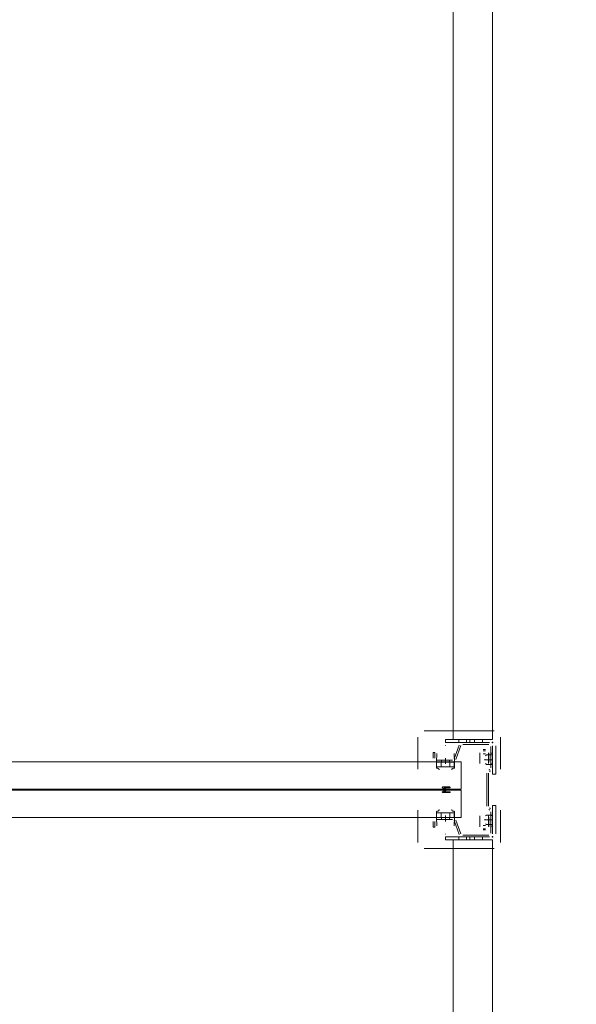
# Model space of a CAD drawing. Header units: millimetres. Extents: x -12989 to 357906, y -50379 to 30884.
# Tile 105 of 256: x 6335 to 7044, y 8318 to 9571. Entities that reach past the tile are written whole.
import ezdxf

# ---------------------------------------------------------------- set-up
doc = ezdxf.new("R2010")
doc.units = ezdxf.units.MM
doc.header["$MEASUREMENT"] = 0
doc.linetypes.add('MITTE2', pattern=[112.5, 75, -12.5, 12.5, -12.5])
doc.layers.add('Nowe_A_WYM_ZEWNETRZNE', color=7, linetype='Continuous')
for name, color, linetype, lineweight in [('Nowe_A_WYM_ZEWNETRZNE_Nr_pióra__1', 7, 'Continuous', 13), ('Nowe_A_WYM_ZEWNETRZNE_Nr_pióra__45', 7, 'Continuous', 15), ('Nowe_A_WYM_ZEWNETRZNE_Nr_pióra__85', 7, 'Continuous', 13), ('Nowe_REGAŁY_Nr_pióra__18', 9, 'Continuous', 13)]:
    doc.layers.add(name, color=color, linetype=linetype, lineweight=lineweight)
doc.styles.add('STYL_AUTOMATYCZNY_3', font='arial.ttf')
doc.dimstyles.new('STYL_AUTOMATYCZNY__1', dxfattribs={"dimtxt": 139.999998, "dimasz": 71.25, "dimexe": 0.18, "dimexo": 0.0625, "dimgap": 0, "dimtad": 1, "dimtih": 1, "dimtoh": 1, "dimdec": 0, "dimlfac": 0.1, "dimzin": 0, "dimdsep": 46, "dimtxsty": 'STYL_AUTOMATYCZNY_3', "dimblk": 'ARROWHEAD_6', "dimblk1": 'ARROWHEAD_6', "dimblk2": 'ARROWHEAD_6', "dimcen": 0.09, "dimse1": 1, "dimse2": 1, "dimclrd": 7, "dimclre": 7, "dimclrt": 7, "dimadec": 0, "dimazin": 0, "dimtfac": 1, "dimtdec": 4, "dimtmove": 0, "dimatfit": 3, "dimfxl": 0, "dimtolj": 1, "dimtzin": 0, "dimarcsym": 0})
doc.dimstyles.new('STYL_AUTOMATYCZNY__2', dxfattribs={"dimtxt": 139.999998, "dimasz": 71.25, "dimexe": 0.18, "dimexo": 0.0625, "dimgap": 0, "dimtad": 1, "dimdec": 0, "dimlfac": 0.1, "dimzin": 0, "dimdsep": 46, "dimtxsty": 'STYL_AUTOMATYCZNY_3', "dimblk": 'ARROWHEAD_6', "dimblk1": 'ARROWHEAD_6', "dimblk2": 'ARROWHEAD_6', "dimcen": 0.09, "dimse1": 1, "dimse2": 1, "dimclrd": 7, "dimclre": 7, "dimclrt": 7, "dimadec": 0, "dimazin": 0, "dimtfac": 1, "dimtdec": 4, "dimtmove": 0, "dimatfit": 3, "dimfxl": 0, "dimtolj": 1, "dimtzin": 0, "dimarcsym": 0})

# ---------------------------------------------------------------- blocks, each defined once
blk = doc.blocks.new('*D264')
at = {"layer": 'Nowe_A_WYM_ZEWNETRZNE_Nr_pióra__45', "color": 7, "linetype": 'Continuous', "lineweight": 15}
for p, q in [((5753.2, 15842.6), (5678.2, 15767.6)), ((36387.5, 15842.6), (36312.5, 15767.6))]:
    blk.add_line(p, q, dxfattribs=at)
at = {"layer": 'Nowe_A_WYM_ZEWNETRZNE_Nr_pióra__85', "color": 7, "linetype": 'Continuous', "lineweight": 13}
for p, q in [((5715.7, 15734.8), (5715.7, 15875.5)), ((36350, 15734.8), (36350, 15875.5)), ((5715.7, 15805.1), (36350, 15805.1))]:
    blk.add_line(p, q, dxfattribs=at)
at = {"layer": 'Nowe_A_WYM_ZEWNETRZNE_Nr_pióra__1', "color": 7, "lineweight": 13, "char_height": 140, "attachment_point": 7, "style": 'STYL_AUTOMATYCZNY_3'}
for s, insert in [('\\A1;{\\pql;\\fArial|b0|i0|c238|p0;\\W1.000000;3\xa0063}', (20685.9, 15833.1)), ('\\A1;{\\pql;\\fArial|b0|i0|c238|p0;\\W1.000000;15}', (36098.9, 15833.1))]:
    blk.add_mtext(s, dxfattribs=dict(at, insert=insert))
blk = doc.blocks.new('ARROWHEAD_6')
at = {"color": 0, "linetype": 'Continuous', "lineweight": 0}
for p, q in [((-0.5, -0.5), (0.5, 0.5)), ((0, 0), (-1, 0))]:
    blk.add_line(p, q, dxfattribs=at)
blk = doc.blocks.new('*D284')
at = {"layer": 'Nowe_A_WYM_ZEWNETRZNE_Nr_pióra__45', "color": 7, "linetype": 'Continuous', "lineweight": 15}
for p, q in [((5753.2, 13180.3), (5678.2, 13105.3)), ((36387.5, 13180.3), (36312.5, 13105.3))]:
    blk.add_line(p, q, dxfattribs=at)
at = {"layer": 'Nowe_A_WYM_ZEWNETRZNE_Nr_pióra__85', "color": 7, "linetype": 'Continuous', "lineweight": 13}
for p, q in [((5715.7, 13072.5), (5715.7, 13213.1)), ((36350, 13072.5), (36350, 13213.1)), ((5715.7, 13142.8), (36350, 13142.8))]:
    blk.add_line(p, q, dxfattribs=at)
at = {"layer": 'Nowe_A_WYM_ZEWNETRZNE_Nr_pióra__1', "color": 7, "lineweight": 13, "char_height": 140, "attachment_point": 7, "style": 'STYL_AUTOMATYCZNY_3'}
for s, insert in [('\\A1;{\\pql;\\fArial|b0|i0|c238|p0;\\W1.000000;3\xa0063}', (20685.9, 13170.8)), ('\\A1;{\\pql;\\fArial|b0|i0|c238|p0;\\W1.000000;15}', (36098.9, 13170.8))]:
    blk.add_mtext(s, dxfattribs=dict(at, insert=insert))
blk = doc.blocks.new('*D404')
at = {"layer": 'Nowe_A_WYM_ZEWNETRZNE_Nr_pióra__45', "color": 7, "linetype": 'Continuous', "lineweight": 15}
for p, q in [((1158.9, 14887.5), (1233.9, 14812.5)), ((1158.9, 7037.3), (1233.9, 6962.3))]:
    blk.add_line(p, q, dxfattribs=at)
at = {"layer": 'Nowe_A_WYM_ZEWNETRZNE_Nr_pióra__85', "color": 7, "linetype": 'Continuous', "lineweight": 13}
for p, q in [((1266.7, 14850), (1126.1, 14850)), ((1196.4, 6999.8), (1196.4, 14850)), ((1266.7, 6999.8), (1126.1, 6999.8))]:
    blk.add_line(p, q, dxfattribs=at)
at = {"layer": 'Nowe_A_WYM_ZEWNETRZNE_Nr_pióra__1', "color": 7, "lineweight": 13, "char_height": 140, "attachment_point": 7, "rotation": 90, "style": 'STYL_AUTOMATYCZNY_3'}
for s, insert in [('\\A1;{\\pql;\\fArial|b0|i0|c238|p0;\\W1.000000;15}', (1168.4, 14598.9)), ('\\A1;{\\pql;\\fArial|b0|i0|c238|p0;\\W1.000000;785}', (1168.4, 10658))]:
    blk.add_mtext(s, dxfattribs=dict(at, insert=insert))

msp = doc.modelspace()

# ---------------------------------------------------------------- linework, layer by layer
at = {"layer": 'Nowe_REGAŁY_Nr_pióra__18', "color": 9, "linetype": 'Continuous', "lineweight": 13}
for p, q in [((6887.5, 8655), (6887.5, 11347)), ((6937.5, 8655), (6937.5, 11347)), ((6850.5, 8666), (6939.5, 8666)), ((6850.5, 8666), (6939.5, 8666)), ((6842.5, 8617.1), (6842.5, 8658)), ((6842.5, 8617.1), (6842.5, 8658)), ((6937.5, 8655), (6877.5, 8655)), ((6877.5, 8651), (6877.5, 8655)), ((6877.5, 8651), (6933.5, 8651)), ((6894.5, 8651), (6894.5, 8655)), ((6899.6, 8651), (6932.7, 8651)), ((6899.6, 8651), (6932.7, 8651)), ((6904.5, 8651), (6904.5, 8655)), ((6908.5, 8651), (6908.5, 8655)), ((6914.5, 8651), (6914.5, 8655)), ((6924.5, 8651), (6924.5, 8655)), ((6936.6, 8651), (6938.4, 8651)), ((6936.6, 8651), (6938.4, 8651)), ((6937.5, 8650.1), (6937.5, 8651.9)), ((6937.5, 8650.1), (6937.5, 8651.9)), ((6947.5, 8658), (6947.5, 8617.1)), ((6947.5, 8658), (6947.5, 8617.1)), ((6861.7, 8638.5), (6864, 8638.5)), ((6861.7, 8631.2), (6861.7, 8638.5)), ((6861.7, 8638.5), (6864, 8638.5)), ((6861.7, 8631.2), (6861.7, 8638.5)), ((6864, 8638.5), (6864, 8631.2)), ((6864, 8638.5), (6864, 8631.2)), ((6877.3, 8647.5), (6877.7, 8647.5)), ((6877.3, 8647.5), (6877.7, 8647.5)), ((6888.8, 8630.4), (6895.1, 8647.9)), ((6888.8, 8630.4), (6895.1, 8647.9)), ((6897.3, 8647.1), (6890.9, 8629.6)), ((6897.3, 8647.1), (6890.9, 8629.6)), ((6932.7, 8648.7), (6899.6, 8648.7)), ((6932.7, 8648.7), (6899.6, 8648.7)), ((6921.4, 8625.9), (6921.4, 8638.1)), ((6921.4, 8625.9), (6921.4, 8638.1)), ((6921.5, 8637.9), (6921.5, 8633.7)), ((6921.5, 8637.9), (6921.5, 8633.7)), ((6925.4, 8642.1), (6928.6, 8642.1)), ((6925.4, 8642.1), (6928.6, 8642.1)), ((6925.5, 8640.7), (6928.5, 8640.7)), ((6925.5, 8640.7), (6928.5, 8640.7)), ((6932.5, 8633.7), (6932.5, 8637.9)), ((6932.5, 8633.7), (6932.5, 8637.9)), ((6932.6, 8638.1), (6932.6, 8625.9)), ((6932.6, 8638.1), (6932.6, 8625.9)), ((6935.2, 8619), (6935.2, 8646.2)), ((6935.2, 8619), (6935.2, 8646.2)), ((6937.5, 8647), (6937.5, 8611)), ((6937.5, 8646.2), (6937.5, 8619)), ((6937.5, 8646.2), (6937.5, 8619)), ((6941.5, 8611), (6941.5, 8647)), ((6866, 8626.2), (6866.4, 8637)), ((6866, 8626.2), (6866.4, 8637)), ((6866, 8619.7), (6866, 8626.2)), ((6866, 8626.2), (6866, 8626.2)), ((6866, 8619.7), (6866, 8626.2)), ((6866, 8626.2), (6866, 8626.2)), ((6866.1, 8620.5), (6866.1, 8626.2)), ((6866.5, 8626.2), (6866.1, 8626.2)), ((6866.1, 8620.5), (6866.1, 8626.2)), ((6866.5, 8626.2), (6866.1, 8626.2)), ((6866.5, 8628.7), (6886.4, 8628.7)), ((6866.5, 8628.7), (6886.4, 8628.7)), ((6886.4, 8626.5), (6866.5, 8626.5)), ((6886.4, 8626.5), (6866.5, 8626.5)), ((6866.5, 8626.2), (6877.4, 8626.2)), ((6866.5, 8626.2), (6877.4, 8626.2)), ((6872, 8626.2), (6872, 8620.2)), ((6872, 8626.2), (6872, 8620.2)), ((6872.3, 8626.5), (6872.3, 8628.7)), ((6872.3, 8626.5), (6872.3, 8628.7)), ((6877.5, 8626.2), (6877.4, 8626.2)), ((6877.5, 8626.2), (6877.4, 8626.2)), ((6877.5, 8626.2), (6888.4, 8626.2)), ((6877.5, 8626.2), (6888.4, 8626.2)), ((6882.6, 8626.5), (6882.6, 8628.7)), ((6882.6, 8626.5), (6882.6, 8628.7)), ((6883, 8626.2), (6883, 8620.2)), ((6883, 8626.2), (6883, 8620.2)), ((6888.8, 8626.2), (6888.4, 8626.2)), ((6888.8, 8626.2), (6888.4, 8626.2)), ((6888.6, 8637), (6889, 8626.2)), ((6888.6, 8637), (6889, 8626.2)), ((6888.8, 8626.2), (6888.8, 8620.5)), ((6888.8, 8626.2), (6888.8, 8620.5)), ((6889, 8626.2), (6889, 8626.2)), ((6889, 8626.2), (6889, 8619.7)), ((6889, 8626.2), (6889, 8626.2)), ((6889, 8626.2), (6889, 8619.7)), ((6921.5, 8625.9), (6921.4, 8625.9)), ((6921.5, 8625.9), (6921.4, 8625.9)), ((6921.5, 8627.1), (6921.5, 8633.7)), ((6921.5, 8627.1), (6921.5, 8633.7)), ((6921.5, 8624.3), (6921.5, 8627.1)), ((6921.5, 8624.3), (6921.5, 8627.1)), ((6921.5, 8624.2), (6921.5, 8625.9)), ((6921.5, 8624.2), (6921.5, 8625.9)), ((6925.5, 8636.5), (6928.5, 8636.5)), ((6925.5, 8636.5), (6928.5, 8636.5)), ((6927.6, 8629.9), (6927.6, 8628.6)), ((6928.6, 8634.3), (6929.9, 8635.3)), ((6937.5, 8629.2), (6928.7, 8629.2)), ((6937.5, 8635.3), (6929.9, 8635.3)), ((6932.5, 8633.7), (6932.5, 8627.1)), ((6932.5, 8633.7), (6932.5, 8627.1)), ((6932.5, 8624.3), (6932.5, 8627.1)), ((6932.5, 8624.3), (6932.5, 8627.1)), ((6932.5, 8625.9), (6932.5, 8624.2)), ((6932.6, 8625.9), (6932.5, 8625.9)), ((6932.5, 8625.9), (6932.5, 8624.2)), ((6932.6, 8625.9), (6932.5, 8625.9)), ((6935.2, 8637.5), (6937.5, 8637.5)), ((6935.2, 8637.5), (6937.5, 8637.5)), ((6866, 8622), (6866, 8618.6)), ((6866, 8622), (6866, 8618.6)), ((6866.5, 8620.2), (6866.1, 8620.2)), ((6866.5, 8620.2), (6866.1, 8620.2)), ((6877.4, 8620.2), (6866.5, 8620.2)), ((6877.4, 8620.2), (6866.5, 8620.2)), ((6877.5, 8620.2), (6877.4, 8620.2)), ((6877.5, 8620.2), (6877.4, 8620.2)), ((6888.4, 8620.2), (6877.5, 8620.2)), ((6888.4, 8620.2), (6877.5, 8620.2)), ((6888.8, 8620.2), (6888.4, 8620.2)), ((6888.8, 8620.2), (6888.4, 8620.2)), ((6889, 8618.6), (6889, 8622)), ((6889, 8618.6), (6889, 8622)), ((6921.5, 8624.3), (6921.5, 8624.2)), ((6921.5, 8624.3), (6921.5, 8624.2)), ((6921.5, 8624.2), (6921.5, 8624.2)), ((6921.5, 8624.2), (6921.5, 8624.2)), ((6929.9, 8623.2), (6928.6, 8624.2)), ((6937.5, 8623.2), (6929.9, 8623.2)), ((6932.5, 8624.2), (6932.5, 8624.3)), ((6932.5, 8624.2), (6932.5, 8624.3)), ((6932.5, 8624.2), (6932.5, 8624.2)), ((6932.5, 8624.2), (6932.5, 8624.2)), ((6932.6, 8616.1), (6934, 8616.9)), ((6932.6, 8616.1), (6934, 8616.9)), ((6935.1, 8614.9), (6933.7, 8614.1)), ((6935.1, 8614.9), (6933.7, 8614.1)), ((6937.5, 8624), (6935.2, 8624)), ((6937.5, 8624), (6935.2, 8624)), ((6937.5, 8623.5), (6935.2, 8623.5)), ((6937.5, 8623.5), (6935.2, 8623.5)), ((6930.2, 8570), (6930.2, 8612)), ((6930.2, 8570), (6930.2, 8612)), ((6932.5, 8612), (6932.5, 8570)), ((6932.5, 8612), (6932.5, 8570)), ((6941.5, 8611), (6937.5, 8611)), ((6877.6, 8591), (6873.7, 8593.6)), ((6877.6, 8591), (6873.7, 8593.6)), ((6873.7, 8588.4), (6877.6, 8591)), ((6873.7, 8588.4), (6877.6, 8591)), ((6874, 8594.5), (6883, 8594.5)), ((6874, 8594.5), (6883, 8594.5)), ((6875.6, 8593.5), (6878.7, 8591.5)), ((6883, 8593.5), (6875.6, 8593.5)), ((6875.6, 8593.5), (6878.7, 8591.5)), ((6883, 8593.5), (6875.6, 8593.5)), ((6878.7, 8590.5), (6875.6, 8588.5)), ((6878.7, 8590.5), (6875.6, 8588.5)), ((6875.6, 8588.5), (6883, 8588.5)), ((6875.6, 8588.5), (6883, 8588.5)), ((6883, 8587.5), (6874, 8587.5)), ((6883, 8587.5), (6874, 8587.5)), ((6842.5, 8524), (6842.5, 8564.8)), ((6842.5, 8524), (6842.5, 8564.8)), ((6889, 8560), (6889, 8563.4)), ((6889, 8560), (6889, 8563.4)), ((6934, 8565.1), (6932.6, 8565.9)), ((6934, 8565.1), (6932.6, 8565.9)), ((6933.7, 8567.9), (6935.1, 8567.1)), ((6933.7, 8567.9), (6935.1, 8567.1)), ((6935.2, 8535.7), (6935.2, 8562.9)), ((6935.2, 8535.7), (6935.2, 8562.9)), ((6937.5, 8535), (6937.5, 8571)), ((6941.5, 8571), (6937.5, 8571)), ((6937.5, 8562.9), (6937.5, 8535.7)), ((6937.5, 8562.9), (6937.5, 8535.7)), ((6941.5, 8571), (6941.5, 8535)), ((6947.5, 8564.8), (6947.5, 8524)), ((6947.5, 8564.8), (6947.5, 8524)), ((6861.7, 8543.5), (6861.7, 8550.7)), ((6861.7, 8543.5), (6861.7, 8550.7)), ((6864, 8550.7), (6864, 8543.5)), ((6864, 8550.7), (6864, 8543.5)), ((6866, 8555.7), (6866, 8562.2)), ((6866, 8555.7), (6866, 8562.2)), ((6866, 8555.7), (6866, 8555.7)), ((6866.4, 8545), (6866, 8555.7)), ((6866, 8555.7), (6866, 8555.7)), ((6866.4, 8545), (6866, 8555.7)), ((6866.1, 8561.7), (6866.1, 8555.7)), ((6866.5, 8561.7), (6866.1, 8561.7)), ((6866.1, 8561.7), (6866.1, 8555.7)), ((6866.5, 8561.7), (6866.1, 8561.7)), ((6866.5, 8555.7), (6866.1, 8555.7)), ((6866.5, 8555.7), (6866.1, 8555.7)), ((6866.5, 8561.7), (6877.4, 8561.7)), ((6866.5, 8561.7), (6877.4, 8561.7)), ((6877.4, 8555.7), (6866.5, 8555.7)), ((6877.4, 8555.7), (6866.5, 8555.7)), ((6866.5, 8555.5), (6886.4, 8555.5)), ((6866.5, 8555.5), (6886.4, 8555.5)), ((6886.4, 8553.2), (6866.5, 8553.2)), ((6886.4, 8553.2), (6866.5, 8553.2)), ((6872, 8555.7), (6872, 8561.7)), ((6872, 8555.7), (6872, 8561.7)), ((6872.3, 8553.2), (6872.3, 8555.5)), ((6872.3, 8553.2), (6872.3, 8555.5)), ((6877.5, 8561.7), (6877.4, 8561.7)), ((6877.5, 8561.7), (6877.4, 8561.7)), ((6877.5, 8555.7), (6877.4, 8555.7)), ((6877.5, 8555.7), (6877.4, 8555.7)), ((6877.5, 8561.7), (6888.4, 8561.7)), ((6877.5, 8561.7), (6888.4, 8561.7)), ((6888.4, 8555.7), (6877.5, 8555.7)), ((6888.4, 8555.7), (6877.5, 8555.7)), ((6882.6, 8553.2), (6882.6, 8555.5)), ((6882.6, 8553.2), (6882.6, 8555.5)), ((6883, 8555.7), (6883, 8561.7)), ((6883, 8555.7), (6883, 8561.7)), ((6888.8, 8561.7), (6888.4, 8561.7)), ((6888.8, 8561.7), (6888.4, 8561.7)), ((6888.8, 8555.7), (6888.4, 8555.7)), ((6888.8, 8555.7), (6888.4, 8555.7)), ((6889, 8555.7), (6888.6, 8545)), ((6889, 8555.7), (6888.6, 8545)), ((6888.8, 8561.5), (6888.8, 8555.7)), ((6888.8, 8561.5), (6888.8, 8555.7)), ((6895.1, 8534.1), (6888.8, 8551.6)), ((6895.1, 8534.1), (6888.8, 8551.6)), ((6889, 8562.2), (6889, 8555.7)), ((6889, 8562.2), (6889, 8555.7)), ((6889, 8555.7), (6889, 8555.7)), ((6889, 8555.7), (6889, 8555.7)), ((6890.9, 8552.4), (6897.3, 8534.9)), ((6890.9, 8552.4), (6897.3, 8534.9)), ((6921.4, 8543.9), (6921.4, 8556.1)), ((6921.4, 8556.1), (6921.5, 8556.1)), ((6921.4, 8543.9), (6921.4, 8556.1)), ((6921.4, 8556.1), (6921.5, 8556.1)), ((6921.5, 8556.1), (6921.5, 8557.7)), ((6921.5, 8557.7), (6921.5, 8557.7)), ((6921.5, 8557.7), (6921.5, 8554.9)), ((6921.5, 8557.7), (6921.5, 8557.7)), ((6921.5, 8556.1), (6921.5, 8557.7)), ((6921.5, 8557.7), (6921.5, 8557.7)), ((6921.5, 8557.7), (6921.5, 8554.9)), ((6921.5, 8557.7), (6921.5, 8557.7)), ((6921.5, 8554.9), (6921.5, 8548.3)), ((6921.5, 8554.9), (6921.5, 8548.3)), ((6927.6, 8552.1), (6927.6, 8553.4)), ((6929.9, 8558.8), (6928.6, 8557.8)), ((6937.5, 8552.7), (6928.7, 8552.7)), ((6937.5, 8558.8), (6929.9, 8558.8)), ((6932.5, 8557.7), (6932.5, 8556.1)), ((6932.5, 8557.7), (6932.5, 8557.7)), ((6932.5, 8557.7), (6932.5, 8554.9)), ((6932.5, 8557.7), (6932.5, 8557.7)), ((6932.5, 8557.7), (6932.5, 8556.1)), ((6932.5, 8557.7), (6932.5, 8557.7)), ((6932.5, 8557.7), (6932.5, 8554.9)), ((6932.5, 8557.7), (6932.5, 8557.7)), ((6932.5, 8556.1), (6932.6, 8556.1)), ((6932.5, 8556.1), (6932.6, 8556.1)), ((6932.5, 8548.3), (6932.5, 8554.9)), ((6932.5, 8548.3), (6932.5, 8554.9)), ((6932.6, 8556.1), (6932.6, 8543.9)), ((6932.6, 8556.1), (6932.6, 8543.9)), ((6935.2, 8558.5), (6937.5, 8558.5)), ((6935.2, 8558.5), (6937.5, 8558.5)), ((6935.2, 8558), (6937.5, 8558)), ((6935.2, 8558), (6937.5, 8558)), ((6864, 8543.5), (6861.7, 8543.5)), ((6864, 8543.5), (6861.7, 8543.5)), ((6921.5, 8548.3), (6921.5, 8544.1)), ((6921.5, 8548.3), (6921.5, 8544.1)), ((6928.6, 8539.9), (6925.4, 8539.9)), ((6928.6, 8539.9), (6925.4, 8539.9)), ((6925.5, 8545.5), (6928.5, 8545.5)), ((6925.5, 8545.5), (6928.5, 8545.5)), ((6925.5, 8541.2), (6928.5, 8541.2)), ((6925.5, 8541.2), (6928.5, 8541.2)), ((6928.6, 8547.7), (6929.9, 8546.7)), ((6937.5, 8546.7), (6929.9, 8546.7)), ((6932.5, 8544.1), (6932.5, 8548.3)), ((6932.5, 8544.1), (6932.5, 8548.3)), ((6937.5, 8544.5), (6935.2, 8544.5)), ((6937.5, 8544.5), (6935.2, 8544.5)), ((6877.7, 8534.4), (6877.3, 8534.4)), ((6877.7, 8534.4), (6877.3, 8534.4)), ((6877.5, 8531), (6933.5, 8531)), ((6877.5, 8531), (6877.5, 8527)), ((6937.5, 8527), (6877.5, 8527)), ((6887.5, 5835), (6887.5, 8527)), ((6894.5, 8531), (6894.5, 8527)), ((6899.6, 8533.2), (6932.7, 8533.2)), ((6899.6, 8533.2), (6932.7, 8533.2)), ((6932.7, 8531), (6899.6, 8531)), ((6932.7, 8531), (6899.6, 8531)), ((6904.5, 8531), (6904.5, 8527)), ((6908.5, 8531), (6908.5, 8527)), ((6914.5, 8531), (6914.5, 8527)), ((6924.5, 8531), (6924.5, 8527)), ((6936.6, 8531), (6938.4, 8531)), ((6936.6, 8531), (6938.4, 8531)), ((6937.5, 8530.1), (6937.5, 8531.9)), ((6937.5, 8530.1), (6937.5, 8531.9)), ((6937.5, 5835), (6937.5, 8527)), ((6939.5, 8516), (6850.5, 8516)), ((6939.5, 8516), (6850.5, 8516))]:
    msp.add_line(p, q, dxfattribs=at)
at = {"layer": 'Nowe_REGAŁY_Nr_pióra__18', "color": 9, "linetype": 'MITTE2', "lineweight": 13}
for p, q in [((6877.5, 8624), (6877.5, 8631.2)), ((6877.5, 8624), (6877.5, 8631.2)), ((6877.5, 8550.7), (6877.5, 8558)), ((6877.5, 8550.7), (6877.5, 8558))]:
    msp.add_line(p, q, dxfattribs=at)
at = {"layer": 'Nowe_REGAŁY_Nr_pióra__18', "color": 9, "linetype": 'Continuous', "lineweight": 13}
for points in [[(6897.5, 8591.5), (6897.5, 8626.5), (5877.5, 8626.5), (5877.5, 8591.5)], [(6897.5, 8591.5), (6897.5, 8626.5), (5877.5, 8626.5), (5877.5, 8591.5)], [(6897.5, 8555.5), (6897.5, 8590.5), (5877.5, 8590.5), (5877.5, 8555.5)], [(6897.5, 8555.5), (6897.5, 8590.5), (5877.5, 8590.5), (5877.5, 8555.5)]]:
    msp.add_lwpolyline(points, close=True, dxfattribs=at)
at = {"layer": 'Nowe_REGAŁY_Nr_pióra__18', "color": 9, "linetype": 'Continuous', "lineweight": 13, "flags": 128}
for points in [[(6866.1, 8626.2), (6866.1, 8626.2), (6866.1, 8626.2), (6866.1, 8626.1), (6866.1, 8626.1), (6866.1, 8626), (6866.1, 8625.9), (6866.1, 8625.7), (6866.1, 8625.6), (6866.1, 8625.5), (6866.1, 8625.3), (6866.1, 8625.1), (6866.1, 8624.9), (6866, 8624.7), (6866, 8624.5), (6866, 8624.3), (6866, 8624), (6866, 8623.8), (6866, 8623.5), (6866, 8623.2), (6866, 8622.9), (6866, 8622.6), (6866, 8622.3), (6866, 8622)], [(6866.1, 8626.2), (6866.1, 8626.2), (6866.1, 8626.2), (6866.1, 8626.1), (6866.1, 8626.1), (6866.1, 8626), (6866.1, 8625.9), (6866.1, 8625.7), (6866.1, 8625.6), (6866.1, 8625.5), (6866.1, 8625.3), (6866.1, 8625.1), (6866.1, 8624.9), (6866, 8624.7), (6866, 8624.5), (6866, 8624.3), (6866, 8624), (6866, 8623.8), (6866, 8623.5), (6866, 8623.2), (6866, 8622.9), (6866, 8622.6), (6866, 8622.3), (6866, 8622)], [(6888.8, 8626.2), (6888.9, 8626.2), (6888.9, 8626.2), (6888.9, 8626.1), (6888.9, 8626.1), (6888.9, 8626), (6888.9, 8625.9), (6888.9, 8625.7), (6888.9, 8625.6), (6888.9, 8625.5), (6888.9, 8625.3), (6888.9, 8625.1), (6888.9, 8624.9), (6888.9, 8624.7), (6888.9, 8624.5), (6888.9, 8624.3), (6888.9, 8624), (6888.9, 8623.8), (6888.9, 8623.5), (6888.9, 8623.2), (6888.9, 8623), (6888.9, 8622.7), (6889, 8622.3), (6889, 8622)], [(6888.8, 8626.2), (6888.9, 8626.2), (6888.9, 8626.2), (6888.9, 8626.1), (6888.9, 8626.1), (6888.9, 8626), (6888.9, 8625.9), (6888.9, 8625.7), (6888.9, 8625.6), (6888.9, 8625.5), (6888.9, 8625.3), (6888.9, 8625.1), (6888.9, 8624.9), (6888.9, 8624.7), (6888.9, 8624.5), (6888.9, 8624.3), (6888.9, 8624), (6888.9, 8623.8), (6888.9, 8623.5), (6888.9, 8623.2), (6888.9, 8623), (6888.9, 8622.7), (6889, 8622.3), (6889, 8622)], [(6866, 8618.6), (6866, 8618.7), (6866, 8618.8), (6866, 8618.9), (6866, 8619), (6866, 8619.2), (6866, 8619.3), (6866, 8619.4), (6866, 8619.5), (6866, 8619.6), (6866, 8619.6), (6866.1, 8619.7), (6866.1, 8619.8), (6866.1, 8619.9), (6866.1, 8619.9), (6866.1, 8620), (6866.1, 8620), (6866.1, 8620.1), (6866.1, 8620.1), (6866.1, 8620.2), (6866.1, 8620.2), (6866.1, 8620.2), (6866.1, 8620.2), (6866.1, 8620.2)], [(6866, 8618.6), (6866, 8618.7), (6866, 8618.8), (6866, 8618.9), (6866, 8619), (6866, 8619.2), (6866, 8619.3), (6866, 8619.4), (6866, 8619.5), (6866, 8619.6), (6866, 8619.6), (6866.1, 8619.7), (6866.1, 8619.8), (6866.1, 8619.9), (6866.1, 8619.9), (6866.1, 8620), (6866.1, 8620), (6866.1, 8620.1), (6866.1, 8620.1), (6866.1, 8620.2), (6866.1, 8620.2), (6866.1, 8620.2), (6866.1, 8620.2), (6866.1, 8620.2)], [(6866, 8618.6), (6866.2, 8618.5), (6866.5, 8618.5), (6866.7, 8618.5), (6866.9, 8618.5), (6867.1, 8618.4), (6867.3, 8618.4), (6867.5, 8618.3), (6867.7, 8618.3), (6867.9, 8618.2), (6868.1, 8618.1), (6868.3, 8618), (6868.5, 8617.9), (6868.6, 8617.8), (6868.8, 8617.7), (6868.9, 8617.6), (6869, 8617.5), (6869.1, 8617.3), (6869.2, 8617.2), (6869.3, 8617), (6869.4, 8616.9), (6869.4, 8616.7), (6869.4, 8616.6), (6869.5, 8616.4), (6869.5, 8616.2)], [(6866, 8618.6), (6866.2, 8618.5), (6866.5, 8618.5), (6866.7, 8618.5), (6866.9, 8618.5), (6867.1, 8618.4), (6867.3, 8618.4), (6867.5, 8618.3), (6867.7, 8618.3), (6867.9, 8618.2), (6868.1, 8618.1), (6868.3, 8618), (6868.5, 8617.9), (6868.6, 8617.8), (6868.8, 8617.7), (6868.9, 8617.6), (6869, 8617.5), (6869.1, 8617.3), (6869.2, 8617.2), (6869.3, 8617), (6869.4, 8616.9), (6869.4, 8616.7), (6869.4, 8616.6), (6869.5, 8616.4), (6869.5, 8616.2)], [(6885.5, 8616.2), (6885.5, 8616.4), (6885.5, 8616.6), (6885.5, 8616.7), (6885.6, 8616.9), (6885.7, 8617), (6885.7, 8617.2), (6885.8, 8617.3), (6885.9, 8617.5), (6886.1, 8617.6), (6886.2, 8617.7), (6886.3, 8617.8), (6886.5, 8617.9), (6886.7, 8618), (6886.8, 8618.1), (6887, 8618.2), (6887.2, 8618.3), (6887.4, 8618.3), (6887.6, 8618.4), (6887.8, 8618.4), (6888.1, 8618.5), (6888.3, 8618.5), (6888.5, 8618.5), (6888.7, 8618.6), (6889, 8618.6)], [(6885.5, 8616.2), (6885.5, 8616.4), (6885.5, 8616.6), (6885.5, 8616.7), (6885.6, 8616.9), (6885.7, 8617), (6885.7, 8617.2), (6885.8, 8617.3), (6885.9, 8617.5), (6886.1, 8617.6), (6886.2, 8617.7), (6886.3, 8617.8), (6886.5, 8617.9), (6886.7, 8618), (6886.8, 8618.1), (6887, 8618.2), (6887.2, 8618.3), (6887.4, 8618.3), (6887.6, 8618.4), (6887.8, 8618.4), (6888.1, 8618.5), (6888.3, 8618.5), (6888.5, 8618.5), (6888.7, 8618.6), (6889, 8618.6)], [(6889, 8618.6), (6889, 8618.7), (6888.9, 8618.8), (6888.9, 8618.9), (6888.9, 8619), (6888.9, 8619.2), (6888.9, 8619.3), (6888.9, 8619.4), (6888.9, 8619.5), (6888.9, 8619.6), (6888.9, 8619.6), (6888.9, 8619.7), (6888.9, 8619.8), (6888.9, 8619.9), (6888.9, 8619.9), (6888.9, 8620), (6888.9, 8620), (6888.9, 8620.1), (6888.9, 8620.1), (6888.9, 8620.2), (6888.9, 8620.2), (6888.9, 8620.2), (6888.9, 8620.2), (6888.8, 8620.2)], [(6889, 8618.6), (6889, 8618.7), (6888.9, 8618.8), (6888.9, 8618.9), (6888.9, 8619), (6888.9, 8619.2), (6888.9, 8619.3), (6888.9, 8619.4), (6888.9, 8619.5), (6888.9, 8619.6), (6888.9, 8619.6), (6888.9, 8619.7), (6888.9, 8619.8), (6888.9, 8619.9), (6888.9, 8619.9), (6888.9, 8620), (6888.9, 8620), (6888.9, 8620.1), (6888.9, 8620.1), (6888.9, 8620.2), (6888.9, 8620.2), (6888.9, 8620.2), (6888.9, 8620.2), (6888.8, 8620.2)], [(6873.5, 8594), (6873.5, 8594), (6873.5, 8594.1), (6873.5, 8594.1), (6873.5, 8594.1), (6873.5, 8594.2), (6873.5, 8594.2), (6873.5, 8594.2), (6873.5, 8594.3), (6873.6, 8594.3), (6873.6, 8594.3), (6873.6, 8594.3), (6873.6, 8594.4), (6873.6, 8594.4), (6873.7, 8594.4), (6873.7, 8594.4), (6873.7, 8594.4), (6873.7, 8594.4), (6873.8, 8594.5), (6873.8, 8594.5), (6873.8, 8594.5), (6873.9, 8594.5), (6873.9, 8594.5), (6873.9, 8594.5), (6874, 8594.5)], [(6873.5, 8594), (6873.5, 8594), (6873.5, 8594.1), (6873.5, 8594.1), (6873.5, 8594.1), (6873.5, 8594.2), (6873.5, 8594.2), (6873.5, 8594.2), (6873.5, 8594.3), (6873.6, 8594.3), (6873.6, 8594.3), (6873.6, 8594.3), (6873.6, 8594.4), (6873.6, 8594.4), (6873.7, 8594.4), (6873.7, 8594.4), (6873.7, 8594.4), (6873.7, 8594.4), (6873.8, 8594.5), (6873.8, 8594.5), (6873.8, 8594.5), (6873.9, 8594.5), (6873.9, 8594.5), (6873.9, 8594.5), (6874, 8594.5)], [(6873.7, 8593.6), (6873.7, 8593.6), (6873.7, 8593.6), (6873.7, 8593.6), (6873.6, 8593.6), (6873.6, 8593.6), (6873.6, 8593.6), (6873.6, 8593.7), (6873.6, 8593.7), (6873.6, 8593.7), (6873.6, 8593.7), (6873.5, 8593.7), (6873.5, 8593.7), (6873.5, 8593.8), (6873.5, 8593.8), (6873.5, 8593.8), (6873.5, 8593.8), (6873.5, 8593.8), (6873.5, 8593.9), (6873.5, 8593.9), (6873.5, 8593.9), (6873.5, 8593.9), (6873.5, 8593.9), (6873.5, 8594), (6873.5, 8594)], [(6873.7, 8593.6), (6873.7, 8593.6), (6873.7, 8593.6), (6873.7, 8593.6), (6873.6, 8593.6), (6873.6, 8593.6), (6873.6, 8593.6), (6873.6, 8593.7), (6873.6, 8593.7), (6873.6, 8593.7), (6873.6, 8593.7), (6873.5, 8593.7), (6873.5, 8593.7), (6873.5, 8593.8), (6873.5, 8593.8), (6873.5, 8593.8), (6873.5, 8593.8), (6873.5, 8593.8), (6873.5, 8593.9), (6873.5, 8593.9), (6873.5, 8593.9), (6873.5, 8593.9), (6873.5, 8593.9), (6873.5, 8594), (6873.5, 8594)], [(6873.5, 8588), (6873.5, 8588), (6873.5, 8588), (6873.5, 8588.1), (6873.5, 8588.1), (6873.5, 8588.1), (6873.5, 8588.1), (6873.5, 8588.1), (6873.5, 8588.2), (6873.5, 8588.2), (6873.5, 8588.2), (6873.5, 8588.2), (6873.5, 8588.2), (6873.6, 8588.3), (6873.6, 8588.3), (6873.6, 8588.3), (6873.6, 8588.3), (6873.6, 8588.3), (6873.6, 8588.3), (6873.6, 8588.4), (6873.7, 8588.4), (6873.7, 8588.4), (6873.7, 8588.4), (6873.7, 8588.4), (6873.7, 8588.4)], [(6873.5, 8588), (6873.5, 8588), (6873.5, 8588), (6873.5, 8588.1), (6873.5, 8588.1), (6873.5, 8588.1), (6873.5, 8588.1), (6873.5, 8588.1), (6873.5, 8588.2), (6873.5, 8588.2), (6873.5, 8588.2), (6873.5, 8588.2), (6873.5, 8588.2), (6873.6, 8588.3), (6873.6, 8588.3), (6873.6, 8588.3), (6873.6, 8588.3), (6873.6, 8588.3), (6873.6, 8588.3), (6873.6, 8588.4), (6873.7, 8588.4), (6873.7, 8588.4), (6873.7, 8588.4), (6873.7, 8588.4), (6873.7, 8588.4)], [(6874, 8587.5), (6873.9, 8587.5), (6873.9, 8587.5), (6873.9, 8587.5), (6873.8, 8587.5), (6873.8, 8587.5), (6873.8, 8587.5), (6873.7, 8587.5), (6873.7, 8587.5), (6873.7, 8587.6), (6873.7, 8587.6), (6873.6, 8587.6), (6873.6, 8587.6), (6873.6, 8587.6), (6873.6, 8587.7), (6873.6, 8587.7), (6873.5, 8587.7), (6873.5, 8587.7), (6873.5, 8587.8), (6873.5, 8587.8), (6873.5, 8587.8), (6873.5, 8587.9), (6873.5, 8587.9), (6873.5, 8588), (6873.5, 8588)], [(6874, 8587.5), (6873.9, 8587.5), (6873.9, 8587.5), (6873.9, 8587.5), (6873.8, 8587.5), (6873.8, 8587.5), (6873.8, 8587.5), (6873.7, 8587.5), (6873.7, 8587.5), (6873.7, 8587.6), (6873.7, 8587.6), (6873.6, 8587.6), (6873.6, 8587.6), (6873.6, 8587.6), (6873.6, 8587.7), (6873.6, 8587.7), (6873.5, 8587.7), (6873.5, 8587.7), (6873.5, 8587.8), (6873.5, 8587.8), (6873.5, 8587.8), (6873.5, 8587.9), (6873.5, 8587.9), (6873.5, 8588), (6873.5, 8588)], [(6878.7, 8591.5), (6878.7, 8591.4), (6878.7, 8591.4), (6878.7, 8591.4), (6878.8, 8591.4), (6878.8, 8591.4), (6878.8, 8591.3), (6878.8, 8591.3), (6878.8, 8591.3), (6878.9, 8591.3), (6878.9, 8591.3), (6878.9, 8591.3), (6878.9, 8591.2), (6878.9, 8591.2), (6878.9, 8591.2), (6878.9, 8591.2), (6878.9, 8591.2), (6879, 8591.1), (6879, 8591.1), (6879, 8591.1), (6879, 8591.1), (6879, 8591.1), (6879, 8591), (6879, 8591), (6879, 8591)], [(6878.7, 8591.5), (6878.7, 8591.4), (6878.7, 8591.4), (6878.7, 8591.4), (6878.8, 8591.4), (6878.8, 8591.4), (6878.8, 8591.3), (6878.8, 8591.3), (6878.8, 8591.3), (6878.9, 8591.3), (6878.9, 8591.3), (6878.9, 8591.3), (6878.9, 8591.2), (6878.9, 8591.2), (6878.9, 8591.2), (6878.9, 8591.2), (6878.9, 8591.2), (6879, 8591.1), (6879, 8591.1), (6879, 8591.1), (6879, 8591.1), (6879, 8591.1), (6879, 8591), (6879, 8591), (6879, 8591)], [(6879, 8591), (6879, 8591), (6879, 8590.9), (6879, 8590.9), (6879, 8590.9), (6879, 8590.9), (6879, 8590.9), (6879, 8590.8), (6878.9, 8590.8), (6878.9, 8590.8), (6878.9, 8590.8), (6878.9, 8590.8), (6878.9, 8590.7), (6878.9, 8590.7), (6878.9, 8590.7), (6878.9, 8590.7), (6878.8, 8590.7), (6878.8, 8590.6), (6878.8, 8590.6), (6878.8, 8590.6), (6878.8, 8590.6), (6878.7, 8590.6), (6878.7, 8590.6), (6878.7, 8590.5), (6878.7, 8590.5)], [(6879, 8591), (6879, 8591), (6879, 8590.9), (6879, 8590.9), (6879, 8590.9), (6879, 8590.9), (6879, 8590.9), (6879, 8590.8), (6878.9, 8590.8), (6878.9, 8590.8), (6878.9, 8590.8), (6878.9, 8590.8), (6878.9, 8590.7), (6878.9, 8590.7), (6878.9, 8590.7), (6878.9, 8590.7), (6878.8, 8590.7), (6878.8, 8590.6), (6878.8, 8590.6), (6878.8, 8590.6), (6878.8, 8590.6), (6878.7, 8590.6), (6878.7, 8590.6), (6878.7, 8590.5), (6878.7, 8590.5)], [(6883, 8594.5), (6883, 8594.5), (6883.1, 8594.5), (6883.1, 8594.5), (6883.1, 8594.5), (6883.2, 8594.5), (6883.2, 8594.5), (6883.2, 8594.4), (6883.3, 8594.4), (6883.3, 8594.4), (6883.3, 8594.4), (6883.3, 8594.4), (6883.4, 8594.4), (6883.4, 8594.3), (6883.4, 8594.3), (6883.4, 8594.3), (6883.4, 8594.3), (6883.4, 8594.2), (6883.4, 8594.2), (6883.5, 8594.2), (6883.5, 8594.1), (6883.5, 8594.1), (6883.5, 8594.1), (6883.5, 8594), (6883.5, 8594)], [(6883, 8594.5), (6883, 8594.5), (6883.1, 8594.5), (6883.1, 8594.5), (6883.1, 8594.5), (6883.2, 8594.5), (6883.2, 8594.5), (6883.2, 8594.4), (6883.3, 8594.4), (6883.3, 8594.4), (6883.3, 8594.4), (6883.3, 8594.4), (6883.4, 8594.4), (6883.4, 8594.3), (6883.4, 8594.3), (6883.4, 8594.3), (6883.4, 8594.3), (6883.4, 8594.2), (6883.4, 8594.2), (6883.5, 8594.2), (6883.5, 8594.1), (6883.5, 8594.1), (6883.5, 8594.1), (6883.5, 8594), (6883.5, 8594)], [(6883.5, 8594), (6883.5, 8593.9), (6883.5, 8593.9), (6883.5, 8593.9), (6883.5, 8593.8), (6883.5, 8593.8), (6883.4, 8593.8), (6883.4, 8593.7), (6883.4, 8593.7), (6883.4, 8593.7), (6883.4, 8593.7), (6883.4, 8593.6), (6883.4, 8593.6), (6883.3, 8593.6), (6883.3, 8593.6), (6883.3, 8593.6), (6883.3, 8593.5), (6883.2, 8593.5), (6883.2, 8593.5), (6883.2, 8593.5), (6883.1, 8593.5), (6883.1, 8593.5), (6883.1, 8593.5), (6883, 8593.5), (6883, 8593.5)], [(6883.5, 8594), (6883.5, 8593.9), (6883.5, 8593.9), (6883.5, 8593.9), (6883.5, 8593.8), (6883.5, 8593.8), (6883.4, 8593.8), (6883.4, 8593.7), (6883.4, 8593.7), (6883.4, 8593.7), (6883.4, 8593.7), (6883.4, 8593.6), (6883.4, 8593.6), (6883.3, 8593.6), (6883.3, 8593.6), (6883.3, 8593.6), (6883.3, 8593.5), (6883.2, 8593.5), (6883.2, 8593.5), (6883.2, 8593.5), (6883.1, 8593.5), (6883.1, 8593.5), (6883.1, 8593.5), (6883, 8593.5), (6883, 8593.5)], [(6883, 8588.5), (6883, 8588.5), (6883.1, 8588.5), (6883.1, 8588.5), (6883.1, 8588.5), (6883.2, 8588.5), (6883.2, 8588.5), (6883.2, 8588.5), (6883.3, 8588.4), (6883.3, 8588.4), (6883.3, 8588.4), (6883.3, 8588.4), (6883.4, 8588.4), (6883.4, 8588.3), (6883.4, 8588.3), (6883.4, 8588.3), (6883.4, 8588.3), (6883.4, 8588.2), (6883.4, 8588.2), (6883.5, 8588.2), (6883.5, 8588.1), (6883.5, 8588.1), (6883.5, 8588.1), (6883.5, 8588), (6883.5, 8588)], [(6883, 8588.5), (6883, 8588.5), (6883.1, 8588.5), (6883.1, 8588.5), (6883.1, 8588.5), (6883.2, 8588.5), (6883.2, 8588.5), (6883.2, 8588.5), (6883.3, 8588.4), (6883.3, 8588.4), (6883.3, 8588.4), (6883.3, 8588.4), (6883.4, 8588.4), (6883.4, 8588.3), (6883.4, 8588.3), (6883.4, 8588.3), (6883.4, 8588.3), (6883.4, 8588.2), (6883.4, 8588.2), (6883.5, 8588.2), (6883.5, 8588.1), (6883.5, 8588.1), (6883.5, 8588.1), (6883.5, 8588), (6883.5, 8588)], [(6883.5, 8588), (6883.5, 8588), (6883.5, 8587.9), (6883.5, 8587.9), (6883.5, 8587.8), (6883.5, 8587.8), (6883.4, 8587.8), (6883.4, 8587.7), (6883.4, 8587.7), (6883.4, 8587.7), (6883.4, 8587.7), (6883.4, 8587.6), (6883.4, 8587.6), (6883.3, 8587.6), (6883.3, 8587.6), (6883.3, 8587.6), (6883.3, 8587.5), (6883.2, 8587.5), (6883.2, 8587.5), (6883.2, 8587.5), (6883.1, 8587.5), (6883.1, 8587.5), (6883.1, 8587.5), (6883, 8587.5), (6883, 8587.5)], [(6883.5, 8588), (6883.5, 8588), (6883.5, 8587.9), (6883.5, 8587.9), (6883.5, 8587.8), (6883.5, 8587.8), (6883.4, 8587.8), (6883.4, 8587.7), (6883.4, 8587.7), (6883.4, 8587.7), (6883.4, 8587.7), (6883.4, 8587.6), (6883.4, 8587.6), (6883.3, 8587.6), (6883.3, 8587.6), (6883.3, 8587.6), (6883.3, 8587.5), (6883.2, 8587.5), (6883.2, 8587.5), (6883.2, 8587.5), (6883.1, 8587.5), (6883.1, 8587.5), (6883.1, 8587.5), (6883, 8587.5), (6883, 8587.5)], [(6869.5, 8565.7), (6869.5, 8565.6), (6869.4, 8565.4), (6869.4, 8565.3), (6869.4, 8565.1), (6869.3, 8564.9), (6869.2, 8564.8), (6869.1, 8564.7), (6869, 8564.5), (6868.9, 8564.4), (6868.8, 8564.3), (6868.6, 8564.2), (6868.5, 8564.1), (6868.3, 8564), (6868.1, 8563.9), (6867.9, 8563.8), (6867.7, 8563.7), (6867.5, 8563.6), (6867.3, 8563.6), (6867.1, 8563.5), (6866.9, 8563.5), (6866.7, 8563.5), (6866.5, 8563.4), (6866.2, 8563.4), (6866, 8563.4)], [(6869.5, 8565.7), (6869.5, 8565.6), (6869.4, 8565.4), (6869.4, 8565.3), (6869.4, 8565.1), (6869.3, 8564.9), (6869.2, 8564.8), (6869.1, 8564.7), (6869, 8564.5), (6868.9, 8564.4), (6868.8, 8564.3), (6868.6, 8564.2), (6868.5, 8564.1), (6868.3, 8564), (6868.1, 8563.9), (6867.9, 8563.8), (6867.7, 8563.7), (6867.5, 8563.6), (6867.3, 8563.6), (6867.1, 8563.5), (6866.9, 8563.5), (6866.7, 8563.5), (6866.5, 8563.4), (6866.2, 8563.4), (6866, 8563.4)], [(6866, 8563.4), (6866, 8563.3), (6866, 8563.2), (6866, 8563.1), (6866, 8562.9), (6866, 8562.8), (6866, 8562.7), (6866, 8562.6), (6866, 8562.5), (6866, 8562.4), (6866, 8562.3), (6866.1, 8562.3), (6866.1, 8562.2), (6866.1, 8562.1), (6866.1, 8562), (6866.1, 8562), (6866.1, 8561.9), (6866.1, 8561.9), (6866.1, 8561.8), (6866.1, 8561.8), (6866.1, 8561.8), (6866.1, 8561.8), (6866.1, 8561.7), (6866.1, 8561.7)], [(6866, 8563.4), (6866, 8563.3), (6866, 8563.2), (6866, 8563.1), (6866, 8562.9), (6866, 8562.8), (6866, 8562.7), (6866, 8562.6), (6866, 8562.5), (6866, 8562.4), (6866, 8562.3), (6866.1, 8562.3), (6866.1, 8562.2), (6866.1, 8562.1), (6866.1, 8562), (6866.1, 8562), (6866.1, 8561.9), (6866.1, 8561.9), (6866.1, 8561.8), (6866.1, 8561.8), (6866.1, 8561.8), (6866.1, 8561.8), (6866.1, 8561.7), (6866.1, 8561.7)], [(6889, 8563.4), (6888.7, 8563.4), (6888.5, 8563.4), (6888.3, 8563.5), (6888.1, 8563.5), (6887.8, 8563.5), (6887.6, 8563.6), (6887.4, 8563.6), (6887.2, 8563.7), (6887, 8563.8), (6886.8, 8563.9), (6886.7, 8563.9), (6886.5, 8564), (6886.3, 8564.2), (6886.2, 8564.3), (6886.1, 8564.4), (6885.9, 8564.5), (6885.8, 8564.7), (6885.7, 8564.8), (6885.7, 8564.9), (6885.6, 8565.1), (6885.5, 8565.3), (6885.5, 8565.4), (6885.5, 8565.6), (6885.5, 8565.7)], [(6889, 8563.4), (6888.7, 8563.4), (6888.5, 8563.4), (6888.3, 8563.5), (6888.1, 8563.5), (6887.8, 8563.5), (6887.6, 8563.6), (6887.4, 8563.6), (6887.2, 8563.7), (6887, 8563.8), (6886.8, 8563.9), (6886.7, 8563.9), (6886.5, 8564), (6886.3, 8564.2), (6886.2, 8564.3), (6886.1, 8564.4), (6885.9, 8564.5), (6885.8, 8564.7), (6885.7, 8564.8), (6885.7, 8564.9), (6885.6, 8565.1), (6885.5, 8565.3), (6885.5, 8565.4), (6885.5, 8565.6), (6885.5, 8565.7)], [(6889, 8563.4), (6889, 8563.3), (6888.9, 8563.2), (6888.9, 8563), (6888.9, 8562.9), (6888.9, 8562.8), (6888.9, 8562.7), (6888.9, 8562.6), (6888.9, 8562.5), (6888.9, 8562.4), (6888.9, 8562.3), (6888.9, 8562.3), (6888.9, 8562.2), (6888.9, 8562.1), (6888.9, 8562), (6888.9, 8562), (6888.9, 8561.9), (6888.9, 8561.9), (6888.9, 8561.8), (6888.9, 8561.8), (6888.9, 8561.8), (6888.9, 8561.8), (6888.9, 8561.7), (6888.8, 8561.7)], [(6889, 8563.4), (6889, 8563.3), (6888.9, 8563.2), (6888.9, 8563), (6888.9, 8562.9), (6888.9, 8562.8), (6888.9, 8562.7), (6888.9, 8562.6), (6888.9, 8562.5), (6888.9, 8562.4), (6888.9, 8562.3), (6888.9, 8562.3), (6888.9, 8562.2), (6888.9, 8562.1), (6888.9, 8562), (6888.9, 8562), (6888.9, 8561.9), (6888.9, 8561.9), (6888.9, 8561.8), (6888.9, 8561.8), (6888.9, 8561.8), (6888.9, 8561.8), (6888.9, 8561.7), (6888.8, 8561.7)], [(6888.8, 8555.7), (6888.9, 8555.8), (6888.9, 8555.8), (6888.9, 8555.9), (6888.9, 8555.9), (6888.9, 8556), (6888.9, 8556.1), (6888.9, 8556.2), (6888.9, 8556.4), (6888.9, 8556.5), (6888.9, 8556.7), (6888.9, 8556.8), (6888.9, 8557), (6888.9, 8557.2), (6888.9, 8557.5), (6888.9, 8557.7), (6888.9, 8557.9), (6888.9, 8558.2), (6888.9, 8558.5), (6888.9, 8558.7), (6888.9, 8559), (6888.9, 8559.3), (6889, 8559.6), (6889, 8560)], [(6888.8, 8555.7), (6888.9, 8555.8), (6888.9, 8555.8), (6888.9, 8555.9), (6888.9, 8555.9), (6888.9, 8556), (6888.9, 8556.1), (6888.9, 8556.2), (6888.9, 8556.4), (6888.9, 8556.5), (6888.9, 8556.7), (6888.9, 8556.8), (6888.9, 8557), (6888.9, 8557.2), (6888.9, 8557.5), (6888.9, 8557.7), (6888.9, 8557.9), (6888.9, 8558.2), (6888.9, 8558.5), (6888.9, 8558.7), (6888.9, 8559), (6888.9, 8559.3), (6889, 8559.6), (6889, 8560)]]:
    msp.add_lwpolyline(points, dxfattribs=at)

# ---------------------------------------------------------------- dimensions: what is measured, and where the dimension line sits
at = {"layer": 'Nowe_A_WYM_ZEWNETRZNE', "color": 7, "linetype": 'Continuous', "lineweight": 13}
for base, p2, picture, middle in [((36350, 15805.1), (36350, 14850), '*D264', (20926, 15903.1)), ((36350, 13142.8), (36350, 7500), '*D284', (20926, 13240.8))]:
    dim = msp.add_linear_dim(base=base, p1=(5715.7, 7500), p2=p2, dimstyle='STYL_AUTOMATYCZNY__1', dxfattribs=at)
    dim.commit()
    dim.dimension.update_dxf_attribs({"geometry": picture, "text_midpoint": middle, "dimtype": 160})
dim = msp.add_linear_dim(base=(1196.4, 14850), p1=(2607.9, 6999.8), p2=(18000, 14850), angle=90, dimstyle='STYL_AUTOMATYCZNY__2', dxfattribs=at)
dim.commit()
dim.dimension.update_dxf_attribs({"geometry": '*D404', "text_midpoint": (1098.4, 10817.8), "dimtype": 160, "text_rotation": 90})

doc.saveas('drawing.dxf')
